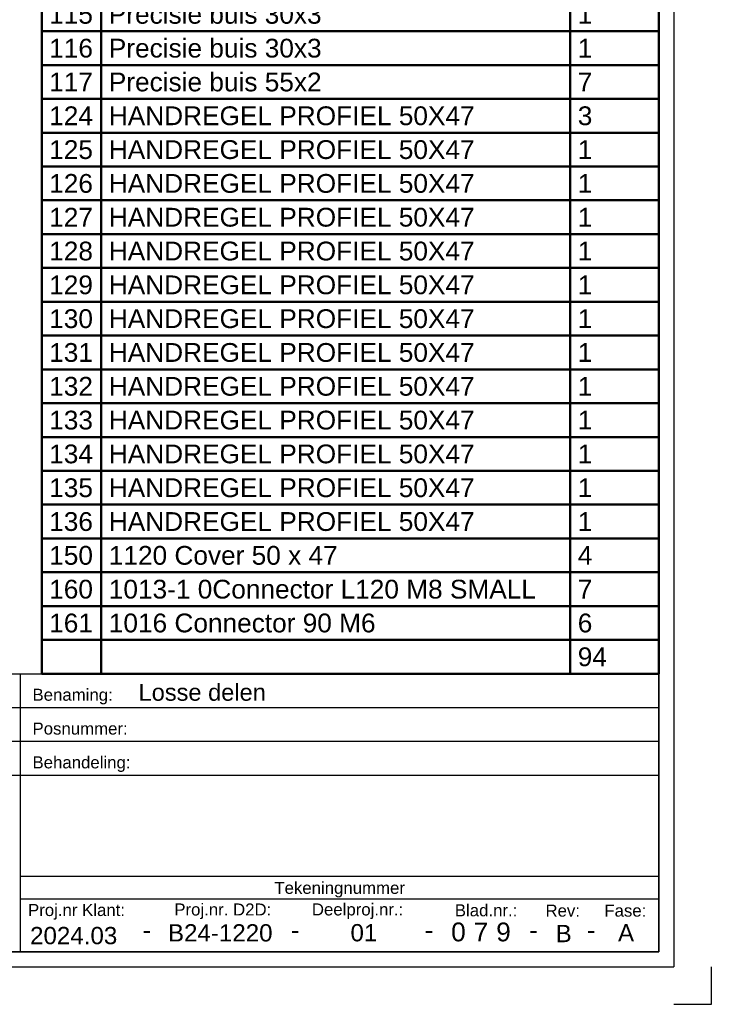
# Model space of a CAD drawing. Header units: millimetres. Extents: x 4464 to 5058, y 2900 to 3320.
# Tile 70 of 110: x 4966 to 5058, y 2900 to 3031. Entities that reach past the tile are written whole.
import ezdxf
from ezdxf.enums import TextEntityAlignment as Align

# ---------------------------------------------------------------- set-up
doc = ezdxf.new("R2010")
doc.units = ezdxf.units.MM
doc.layers.get('0').update_dxf_attribs({"linetype": 'CONTINUOUS'})
doc.layers.add('LE_ALL', color=7, linetype='CONTINUOUS', lineweight=50)
doc.layers.add('TXT_ALL', color=7, linetype='CONTINUOUS')
doc.layers.add('TXT_YELLOW', color=2, linetype='CONTINUOUS')
doc.styles.add('ARIAL', font='arial.ttf')

# ---------------------------------------------------------------- blocks, each defined once
blk = doc.blocks.new('SCHRIFE_00015', base_point=(4891.99, 2927.14))
for p, q in [((4880.99, 2944.14), (4965.99, 2944.14)), ((4880.99, 2944.14), (4880.99, 2907.14)), ((4965.99, 2944.14), (5050.99, 2944.14)), ((4965.99, 2907.14), (4965.99, 2944.14)), ((5050.99, 2944.14), (5050.99, 2907.14)), ((4880.99, 2939.64), (4965.99, 2939.64)), ((4965.99, 2939.64), (5050.99, 2939.64)), ((4880.99, 2935.14), (4965.99, 2935.14)), ((4965.99, 2935.14), (5050.99, 2935.14)), ((4880.99, 2930.64), (5050.99, 2930.64)), ((4910.99, 2930.64), (4910.99, 2907.14)), ((4910.99, 2926.14), (4880.99, 2926.14)), ((4910.99, 2921.64), (4880.99, 2921.64)), ((4910.99, 2917.14), (4880.99, 2917.14)), ((4900.99, 2917.14), (4900.99, 2907.14)), ((5050.99, 2917.14), (4965.99, 2917.14)), ((5050.99, 2914.14), (4965.99, 2914.14)), ((5050.99, 2907.14), (4880.99, 2907.14))]:
    blk.add_line(p, q)
at = {"layer": 'TXT_YELLOW', "style": 'ARIAL'}
for s, height, p in [('Voorbeeld productieset', 2.3, (4898.21, 2940.54)), ('Losse delen', 2.25, (4981.71, 2940.54)), ('Woning te Nijverdal', 2.3, (4898.21, 2935.94)), ('Herkwerk en schermen', 2.3, (4898.21, 2931.44)), ('23.07.2024', 2.3, (4891.99, 2927.14)), ('BTT', 2.3, (4891.99, 2922.64)), ('1:32', 2.3, (4891.99, 2918.14))]:
    blk.add_text(s, height=height, dxfattribs=at).set_placement(p)
for s, height, p in [('2024.03', 2.3, (4973.07, 2908.14)), ('B24-1220', 2.3, (4992.59, 2908.5)), ('01', 2.3, (5011.72, 2908.52)), ('B', 2.3, (5038.33, 2908.41)), ('A', 2.3, (5046.63, 2908.51)), ('-', 2.5, (4982.81, 2908.8)), ('-', 2.5, (5002.56, 2908.8)), ('-', 2.5, (5020.39, 2908.8)), ('-', 2.5, (5034.32, 2908.8)), ('-', 2.5, (5041.98, 2908.8))]:
    blk.add_text(s, height=height, dxfattribs=at).set_placement(p, align=Align.CENTER)
blk = doc.blocks.new('TFIELD_00019', base_point=(5029.34, 2909.77))
at = {"layer": 'TXT_ALL', "style": 'ARIAL'}
blk.add_text('9', height=2.5, dxfattribs=at).set_placement((5029.34, 2909.77), align=Align.MIDDLE_LEFT)
blk = doc.blocks.new('9_00018')
blk.add_blockref('TFIELD_00019', (5029.34, 2909.77))
blk = doc.blocks.new('TELLER1_00017')
blk.add_blockref('9_00018', (0, 0))
blk = doc.blocks.new('TFIELD_00022', base_point=(5026.34, 2909.77))
at = {"layer": 'TXT_ALL', "style": 'ARIAL'}
blk.add_text('7', height=2.5, dxfattribs=at).set_placement((5026.34, 2909.77), align=Align.MIDDLE_LEFT)
blk = doc.blocks.new('7_00021')
blk.add_blockref('TFIELD_00022', (5026.34, 2909.77))
blk = doc.blocks.new('TELLER2_00020')
blk.add_blockref('7_00021', (0, 0))
blk = doc.blocks.new('TFIELD_00025', base_point=(5023.34, 2909.77))
at = {"layer": 'TXT_ALL', "style": 'ARIAL'}
blk.add_text('0', height=2.5, dxfattribs=at).set_placement((5023.34, 2909.77), align=Align.MIDDLE_LEFT)
blk = doc.blocks.new('0_00024')
blk.add_blockref('TFIELD_00025', (5023.34, 2909.77))
blk = doc.blocks.new('TELLER3_00023')
blk.add_blockref('0_00024', (0, 0))
blk = doc.blocks.new('NL_00026', base_point=(4881.99, 2940.64))
at = {"layer": 'TXT_ALL', "color": 1, "style": 'ARIAL'}
blk.add_text('Tekeningnummer', height=1.6, dxfattribs=at).set_placement((5008.49, 2915.64), align=Align.MIDDLE_CENTER)
at = {"layer": 'TXT_YELLOW', "style": 'ARIAL'}
for s, p in [('Opdrachtgever :', (4881.99, 2940.64)), ('Benaming:', (4967.59, 2940.54)), ('Project :', (4881.99, 2936.14)), ('Posnummer:', (4967.59, 2936.04)), ('Onderdeel :', (4881.99, 2931.64)), ('Behandeling:', (4967.59, 2931.54)), ('Datum :', (4881.99, 2927.14)), ('Get :', (4881.99, 2922.64)), ('Schaal :', (4881.99, 2918.14)), ('Proj.nr Klant:', (4966.99, 2911.89)), ('Proj.nr. D2D:', (4986.47, 2911.96)), ('Deelproj.nr.:', (5004.79, 2911.97)), ('Blad.nr.:', (5023.83, 2911.85)), ('Rev:', (5035.9, 2911.81)), ('Fase:', (5043.74, 2911.81))]:
    blk.add_text(s, height=1.6, dxfattribs=at).set_placement(p)
blk = doc.blocks.new('SCHRIFE_00014')
for name, p in [('SCHRIFE_00015', (4891.99, 2927.14)), ('NL_00026', (4881.99, 2940.64)), ('TELLER3_00023', (0, 0)), ('TELLER2_00020', (0, 0)), ('TELLER1_00017', (0, 0))]:
    blk.add_blockref(name, p)
blk = doc.blocks.new('M_LISTE_STB_01_1_00028', base_point=(4968.81, 2944.14))
at = {"layer": 'LE_ALL', "color": 8}
for p, q in [((4976.75, 3133.14), (4976.75, 2944.14)), ((5039.2, 3133.14), (5039.2, 2944.14)), ((4968.81, 3029.64), (5050.99, 3029.64)), ((4968.81, 3025.14), (5050.99, 3025.14)), ((4968.81, 3020.64), (5050.99, 3020.64)), ((4968.81, 3016.14), (5050.99, 3016.14)), ((4968.81, 3011.64), (5050.99, 3011.64)), ((4968.81, 3007.14), (5050.99, 3007.14)), ((4968.81, 3002.64), (5050.99, 3002.64)), ((4968.81, 2998.14), (5050.99, 2998.14)), ((4968.81, 2993.64), (5050.99, 2993.64)), ((4968.81, 2989.14), (5050.99, 2989.14)), ((4968.81, 2984.64), (5050.99, 2984.64)), ((4968.81, 2980.14), (5050.99, 2980.14)), ((4968.81, 2975.64), (5050.99, 2975.64)), ((4968.81, 2971.14), (5050.99, 2971.14)), ((4968.81, 2966.64), (5050.99, 2966.64)), ((4968.81, 2962.14), (5050.99, 2962.14)), ((4968.81, 2957.64), (5050.99, 2957.64)), ((4968.81, 2953.14), (5050.99, 2953.14)), ((4968.81, 2948.64), (5050.99, 2948.64))]:
    blk.add_line(p, q, dxfattribs=at)
blk.add_lwpolyline([(4968.81, 2944.14), (5050.99, 2944.14), (5050.99, 3133.14), (4968.81, 3133.14)], close=True, dxfattribs=at)
at = {"layer": 'TXT_YELLOW', "style": 'ARIAL'}
for s, p in [('115', (4969.81, 3031.89)), ('Precisie buis 30x3', (4977.75, 3031.89)), ('1', (5040.2, 3031.89)), ('116', (4969.81, 3027.39)), ('Precisie buis 30x3', (4977.75, 3027.39)), ('1', (5040.2, 3027.39)), ('Precisie buis 55x2', (4977.75, 3022.89)), ('117', (4969.81, 3022.89)), ('7', (5040.2, 3022.89)), ('124', (4969.81, 3018.39)), ('HANDREGEL PROFIEL 50X47', (4977.75, 3018.39)), ('3', (5040.2, 3018.39)), ('125', (4969.81, 3013.89)), ('HANDREGEL PROFIEL 50X47', (4977.75, 3013.89)), ('1', (5040.2, 3013.89)), ('126', (4969.81, 3009.39)), ('HANDREGEL PROFIEL 50X47', (4977.75, 3009.39)), ('1', (5040.2, 3009.39)), ('127', (4969.81, 3004.89)), ('HANDREGEL PROFIEL 50X47', (4977.75, 3004.89)), ('1', (5040.2, 3004.89)), ('128', (4969.81, 3000.39)), ('HANDREGEL PROFIEL 50X47', (4977.75, 3000.39)), ('1', (5040.2, 3000.39)), ('129', (4969.81, 2995.89)), ('HANDREGEL PROFIEL 50X47', (4977.75, 2995.89)), ('1', (5040.2, 2995.89)), ('130', (4969.81, 2991.39)), ('HANDREGEL PROFIEL 50X47', (4977.75, 2991.39)), ('1', (5040.2, 2991.39)), ('131', (4969.81, 2986.89)), ('HANDREGEL PROFIEL 50X47', (4977.75, 2986.89)), ('1', (5040.2, 2986.89)), ('132', (4969.81, 2982.39)), ('HANDREGEL PROFIEL 50X47', (4977.75, 2982.39)), ('1', (5040.2, 2982.39)), ('133', (4969.81, 2977.89)), ('HANDREGEL PROFIEL 50X47', (4977.75, 2977.89)), ('1', (5040.2, 2977.89)), ('134', (4969.81, 2973.39)), ('HANDREGEL PROFIEL 50X47', (4977.75, 2973.39)), ('1', (5040.2, 2973.39)), ('135', (4969.81, 2968.89)), ('HANDREGEL PROFIEL 50X47', (4977.75, 2968.89)), ('1', (5040.2, 2968.89)), ('136', (4969.81, 2964.39)), ('HANDREGEL PROFIEL 50X47', (4977.75, 2964.39)), ('1', (5040.2, 2964.39)), ('150', (4969.81, 2959.89)), ('1120 Cover 50 x 47', (4977.75, 2959.89)), ('4', (5040.2, 2959.89)), ('160', (4969.81, 2955.39)), ('1013-1 0Connector L120 M8 SMALL', (4977.75, 2955.39)), ('7', (5040.2, 2955.39)), ('161', (4969.81, 2950.89)), ('1016 Connector 90 M6', (4977.75, 2950.89)), ('6', (5040.2, 2950.89)), ('94', (5040.2, 2946.39))]:
    blk.add_text(s, height=2.5, dxfattribs=at).set_placement(p, align=Align.MIDDLE_LEFT)
blk = doc.blocks.new('M_LISTE_STB_01_00027')
blk.add_blockref('M_LISTE_STB_01_1_00028', (4968.81, 2944.14))
blk = doc.blocks.new('DINA2_00002', base_point=(4470.99, 2907.14))
for p in [(5052.99, 3315.14), (4468.99, 2905.14)]:
    blk.add_line(p, (5052.99, 2905.14))
for points in [[(4470.99, 2907.14), (5050.99, 2907.14), (5050.99, 3313.14)], [(5052.99, 2900.14), (5057.99, 2900.14), (5057.99, 2905.14)]]:
    blk.add_lwpolyline(points)
for name in ['M_LISTE_STB_01_00027', 'SCHRIFE_00014']:
    blk.add_blockref(name, (0, 0))
blk = doc.blocks.new('_ZBL0080_00001')
blk.add_blockref('DINA2_00002', (4470.99, 2907.14))

msp = doc.modelspace()

# ---------------------------------------------------------------- block references
msp.add_blockref('_ZBL0080_00001', (0, 0))

doc.saveas('drawing.dxf')
